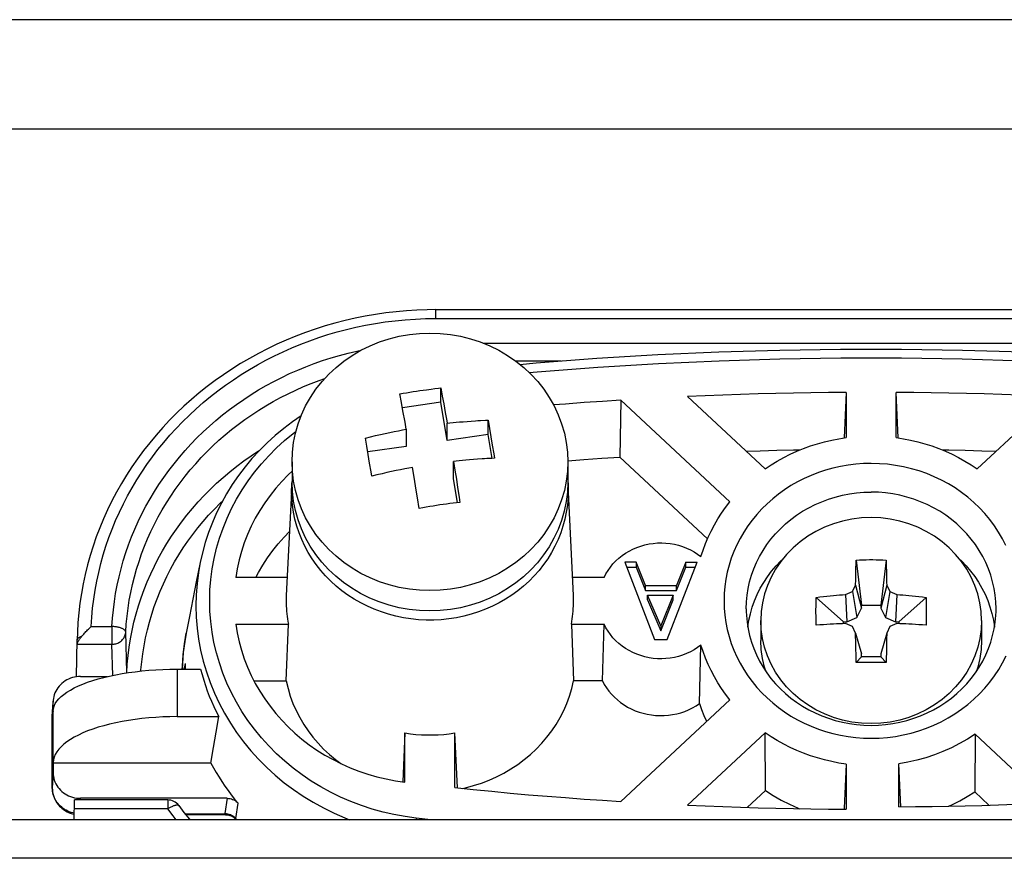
# Model space of a CAD drawing. Header units: centimetres. Extents: x 4745 to 39369, y 17389 to 19524.
# Tile 32 of 188: x 15504.53 to 15508.1, y 18253.47 to 18256.51. Entities that reach past the tile are written whole.
import ezdxf

# ---------------------------------------------------------------- set-up
doc = ezdxf.new("R2010")
doc.units = ezdxf.units.CM
doc.layers.add('$_urządzenia', color=250, linetype='Continuous')

# ---------------------------------------------------------------- blocks, each defined once
blk = doc.blocks.new('A$C92957c0b')
at = {"layer": '$_urządzenia'}
for p, q in [((55, 0), (-55, 0)), ((92.535, -3.965), (-92.535, -3.965)), ((-31.792, -10.509), (-0.208, -10.509)), ((-31.792, -10.509), (-31.792, -10.83)), ((-31.792, -10.83), (-0.208, -10.83)), ((-30.064, -11.727), (-1.936, -11.727)), ((-28.893, -12.372), (-27.237, -12.372)), ((-33.031, -13.877), (-33.089, -13.565)), ((-32.121, -13.412), (-31.956, -13.39)), ((-31.956, -13.39), (-31.825, -13.374)), ((-31.825, -13.374), (-31.694, -13.359)), ((-31.694, -13.359), (-31.607, -13.349)), ((-31.607, -13.349), (-31.55, -13.653)), ((-31.607, -13.866), (-31.607, -13.349)), ((-16.904, -13.511), (-16.981, -15.16)), ((-16.904, -13.511), (-16.904, -15.148)), ((-15.019, -15.16), (-15.096, -13.511)), ((-15.096, -15.148), (-15.096, -13.511)), ((-32.976, -14.174), (-33.031, -13.877)), ((-31.607, -13.866), (-32.995, -14.069)), ((-31.375, -15.249), (-31.607, -13.866)), ((-31.55, -13.653), (-31.499, -13.929)), ((-25.071, -13.792), (-25.108, -15.855)), ((-21.122, -17.478), (-25.071, -13.792)), ((-22.654, -13.661), (-19.844, -16.285)), ((-12.156, -16.285), (-9.346, -13.661)), ((-32.902, -14.591), (-32.976, -14.174)), ((-31.499, -13.929), (-31.445, -14.234)), ((-31.445, -14.234), (-31.391, -14.541)), ((-32.857, -14.846), (-32.902, -14.591)), ((-31.391, -14.541), (-31.375, -14.629)), ((-31.375, -14.629), (-31.271, -14.618)), ((-31.375, -15.249), (-31.375, -14.629)), ((-31.271, -14.618), (-31.161, -14.606)), ((-31.161, -14.606), (-31.045, -14.595)), ((-31.045, -14.595), (-30.922, -14.583)), ((-30.922, -14.583), (-30.79, -14.572)), ((-30.79, -14.572), (-30.65, -14.561)), ((-30.65, -14.561), (-30.501, -14.549)), ((-29.893, -14.516), (-29.842, -14.814)), ((-29.893, -15.033), (-29.893, -14.516)), ((-32.857, -14.846), (-32.857, -15.466)), ((-29.842, -14.814), (-29.79, -15.118)), ((-34.287, -15.463), (-34.339, -15.165)), ((-29.893, -15.033), (-31.375, -15.249)), ((-29.747, -15.903), (-29.893, -15.033)), ((-29.79, -15.118), (-29.738, -15.427)), ((-34.236, -15.767), (-34.287, -15.463)), ((-32.857, -15.466), (-34.252, -15.67)), ((-37, -16.028), (-37, -16.766)), ((-34.184, -16.077), (-34.236, -15.767)), ((-31.044, -16.002), (-31.143, -16.013)), ((-31.143, -16.013), (-31.091, -16.335)), ((-31.143, -16.633), (-31.143, -16.013)), ((-30.937, -15.991), (-31.044, -16.002)), ((-30.822, -15.979), (-30.937, -15.991)), ((-30.698, -15.968), (-30.822, -15.979)), ((-30.565, -15.956), (-30.698, -15.968)), ((-30.423, -15.944), (-30.565, -15.956)), ((-30.271, -15.933), (-30.423, -15.944)), ((-27, -16.028), (-27, -16.766)), ((-25.108, -15.855), (-21.933, -18.819)), ((-32.556, -16.658), (-32.625, -16.23)), ((-31.091, -16.335), (-31.041, -16.655)), ((-37.008, -16.828), (-37, -16.738)), ((-32.506, -16.98), (-32.556, -16.658)), ((-30.995, -17.513), (-31.143, -16.633)), ((-31.041, -16.655), (-30.994, -16.956)), ((-27, -16.738), (-26.992, -16.828)), ((-37.01, -16.873), (-37.206, -20.878)), ((-37.016, -17.086), (-37.01, -16.873)), ((-37.01, -16.873), (-37.008, -16.828)), ((-32.451, -17.333), (-32.506, -16.98)), ((-30.994, -16.956), (-30.94, -17.305)), ((-26.992, -16.828), (-26.99, -16.873)), ((-26.99, -16.873), (-26.984, -17.086)), ((-32.393, -17.716), (-32.451, -17.333)), ((-30.94, -17.305), (-30.911, -17.499)), ((-32.262, -17.693), (-32.393, -17.716)), ((-32.131, -17.67), (-32.262, -17.693)), ((-32, -17.648), (-32.131, -17.67)), ((-16.542, -19.588), (-16.35, -21.228)), ((-15.458, -19.588), (-15.65, -21.228)), ((-15.458, -19.588), (-15.452, -19.803)), ((-40.328, -19.68), (-40.469, -20.38)), ((-40.328, -19.68), (-40.328, -19.682)), ((-24.525, -19.666), (-24.937, -19.666)), ((-24.937, -19.666), (-23.85, -22.467)), ((-24.868, -19.845), (-24.525, -19.845)), ((-24.187, -20.506), (-24.525, -19.666)), ((-24.525, -19.666), (-24.525, -19.845)), ((-24.525, -19.845), (-24.187, -20.686)), ((-23.4, -22.467), (-22.312, -19.666)), ((-22.725, -19.666), (-23.062, -20.506)), ((-23.062, -20.686), (-22.725, -19.845)), ((-22.725, -19.666), (-22.312, -19.666)), ((-22.725, -19.845), (-22.725, -19.666)), ((-22.725, -19.845), (-22.382, -19.845)), ((-16.556, -20.115), (-16.551, -19.91)), ((-15.452, -19.803), (-15.446, -20.011)), ((-37.174, -20.223), (-39.038, -20.223)), ((-25.685, -20.223), (-26.826, -20.223)), ((-16.563, -20.495), (-16.56, -20.31)), ((-16.56, -20.31), (-16.556, -20.115)), ((-15.446, -20.011), (-15.442, -20.212)), ((-40.469, -20.38), (-40.593, -21.002)), ((-24.187, -20.506), (-23.062, -20.506)), ((-24.187, -20.686), (-24.187, -20.506)), ((-24.187, -20.686), (-23.062, -20.686)), ((-23.062, -20.686), (-23.062, -20.506)), ((-16.682, -20.722), (-16.563, -20.495)), ((-16.563, -20.495), (-16.35, -21.333)), ((-15.437, -20.495), (-15.65, -21.333)), ((-15.437, -20.495), (-15.318, -20.722)), ((-40.593, -21.002), (-40.717, -21.631)), ((-24.112, -20.856), (-23.175, -20.856)), ((-23.625, -21.977), (-24.112, -20.856)), ((-24.112, -21.036), (-24.112, -20.856)), ((-24.112, -21.036), (-23.625, -22.156)), ((-23.175, -20.856), (-23.625, -21.977)), ((-23.625, -22.156), (-23.175, -21.036)), ((-23.175, -21.036), (-23.175, -20.856)), ((-17.991, -20.941), (-16.998, -21.833)), ((-16.932, -20.84), (-16.848, -20.8)), ((-16.932, -20.84), (-16.885, -21.833)), ((-16.848, -20.8), (-16.765, -20.761)), ((-16.765, -20.761), (-16.682, -20.722)), ((-16.682, -20.722), (-16.52, -21.674)), ((-15.318, -20.722), (-15.48, -21.674)), ((-15.318, -20.722), (-15.235, -20.761)), ((-15.235, -20.761), (-15.152, -20.8)), ((-15.152, -20.8), (-15.068, -20.84)), ((-15.068, -20.84), (-15.115, -21.833)), ((-14.009, -20.941), (-15.002, -21.833)), ((-14.009, -20.941), (-14.007, -20.995)), ((-14.007, -20.995), (-14.004, -21.105)), ((-20.528, -21.353), (-20.527, -21.449)), ((-18, -21.383), (-17.999, -21.271)), ((-18, -21.496), (-18, -21.383)), ((-17.999, -21.271), (-17.997, -21.16)), ((-16.52, -21.674), (-16.35, -21.333)), ((-16.35, -21.228), (-15.65, -21.228)), ((-16.35, -21.333), (-16.35, -21.228)), ((-15.65, -21.228), (-15.65, -21.333)), ((-15.65, -21.333), (-15.48, -21.674)), ((-14.004, -21.105), (-14.002, -21.215)), ((-14.002, -21.215), (-14, -21.327)), ((-14, -21.327), (-14, -21.439)), ((-11.473, -21.449), (-11.472, -21.353)), ((-40.717, -21.631), (-40.836, -22.236)), ((-17.999, -21.609), (-18, -21.496)), ((-17.997, -21.723), (-17.999, -21.609)), ((-17.994, -21.837), (-17.997, -21.723)), ((-16.885, -21.833), (-16.52, -21.674)), ((-15.48, -21.674), (-15.115, -21.833)), ((-14.002, -21.666), (-14.004, -21.78)), ((-14, -21.553), (-14.002, -21.666)), ((-14, -21.439), (-14, -21.553)), ((-44.28, -21.997), (-43.527, -21.997)), ((-43.527, -21.997), (-43.527, -22.641)), ((-39.038, -21.91), (-37.13, -21.91)), ((-37.21, -23.971), (-37.13, -21.91)), ((-26.87, -21.91), (-25.685, -21.91)), ((-26.87, -21.91), (-26.79, -23.971)), ((-25.747, -23.971), (-25.685, -21.91)), ((-23.625, -21.977), (-23.625, -22.156)), ((-20, -21.783), (-20, -22.5)), ((-17.991, -21.952), (-17.994, -21.837)), ((-16.998, -21.833), (-16.885, -21.833)), ((-16.998, -21.894), (-16.998, -21.833)), ((-16.682, -21.996), (-16.932, -21.892)), ((-16.563, -22.236), (-16.682, -21.996)), ((-15.318, -21.996), (-15.437, -22.236)), ((-15.068, -21.892), (-15.318, -21.996)), ((-15.115, -21.833), (-15.002, -21.833)), ((-15.002, -21.833), (-15.002, -21.894)), ((-12, -21.783), (-12, -22.5)), ((-44.814, -23.82), (-44.79, -22.48)), ((-42.994, -23.664), (-43.027, -22.196)), ((-23.85, -22.467), (-23.4, -22.467)), ((-16.563, -22.236), (-16.35, -22.986)), ((-15.437, -22.236), (-15.65, -22.986)), ((-15.44, -22.443), (-15.444, -22.668)), ((-15.437, -22.236), (-15.44, -22.443)), ((-44.793, -22.641), (-43.527, -22.641)), ((-43.501, -23.769), (-43.527, -22.641)), ((-22.222, -24.793), (-22.17, -22.669)), ((-16.554, -22.789), (-16.558, -22.556)), ((-16.548, -23.039), (-16.554, -22.789)), ((-15.444, -22.668), (-15.449, -22.91)), ((-16.542, -23.305), (-16.548, -23.039)), ((-16.542, -23.305), (-16.35, -23.092)), ((-16.35, -23.092), (-16.35, -22.986)), ((-15.65, -23.092), (-16.35, -23.092)), ((-15.65, -22.986), (-15.65, -23.092)), ((-15.458, -23.305), (-15.65, -23.092)), ((-41.164, -23.545), (-40.314, -23.545)), ((-41.164, -23.545), (-41.164, -25.265)), ((-40.972, -23.34), (-40.978, -23.545)), ((-40.977, -23.545), (-40.976, -23.434)), ((-40.878, -23.337), (-40.912, -23.504)), ((-40.878, -23.337), (-40.872, -23.545)), ((-15.94, -23.307), (-16.181, -23.306)), ((-15.699, -23.306), (-15.94, -23.307)), ((-15.458, -23.305), (-15.699, -23.306)), ((-44.665, -23.809), (-44.741, -23.812)), ((-44.665, -23.809), (-43.685, -23.809)), ((-42.994, -23.664), (-42.995, -23.678)), ((-44.897, -24.224), (-44.746, -24.152)), ((-38.376, -23.971), (-37.21, -23.971)), ((-25.747, -23.971), (-26.79, -23.971)), ((-45.691, -25.253), (-45.665, -24.743)), ((-45.69, -25.208), (-45.664, -24.698)), ((-45.664, -24.698), (-45.665, -24.743)), ((-45.665, -25.084), (-45.665, -24.743)), ((-25.071, -28.341), (-21.122, -24.655)), ((-45.69, -25.208), (-45.691, -25.256)), ((-45.691, -25.253), (-45.691, -25.256)), ((-45.691, -27.854), (-45.691, -25.256)), ((-45.664, -25.057), (-45.665, -25.084)), ((-45.664, -26.922), (-45.664, -25.057)), ((-41.164, -25.265), (-39.657, -25.265)), ((-39.751, -25.823), (-39.657, -25.265)), ((-39.845, -26.385), (-39.751, -25.823)), ((-32.904, -25.856), (-32.987, -27.625)), ((-32.904, -27.637), (-32.904, -25.856)), ((-31.096, -27.838), (-31.096, -25.856)), ((-31.003, -27.847), (-31.096, -25.856)), ((-19.844, -25.849), (-22.654, -28.472)), ((-19.834, -27.938), (-19.844, -25.849)), ((-12.234, -25.902), (-12.245, -27.991)), ((-9.567, -28.393), (-12.234, -25.902)), ((-39.939, -26.951), (-39.845, -26.385)), ((-45.665, -26.951), (-45.664, -26.922)), ((-39.939, -26.951), (-45.665, -26.951)), ((-45.665, -26.951), (-45.665, -27.292)), ((-16.904, -26.985), (-16.979, -28.579)), ((-16.904, -26.985), (-16.904, -28.622)), ((-14.927, -28.528), (-15, -26.972)), ((-15, -28.532), (-15, -26.972)), ((-45.665, -27.292), (-45.691, -27.851)), ((-45.691, -27.854), (-45.691, -27.851)), ((-20.496, -28.555), (-19.834, -27.938)), ((-12.245, -27.991), (-11.729, -28.472)), ((-45.398, -28.509), (-45.443, -28.465)), ((-44.904, -29), (-44.892, -28.284)), ((-41.508, -28.284), (-44.892, -28.284)), ((-44.668, -28.284), (-44.665, -28.225)), ((-39.348, -28.225), (-44.665, -28.225)), ((-41.508, -28.284), (-41.508, -28.605)), ((-39.348, -28.225), (-39.43, -28.77)), ((-39.039, -28.954), (-38.954, -28.404)), ((-41.508, -28.605), (-44.897, -28.605)), ((-40.877, -28.784), (-39.431, -28.784)), ((-39.399, -28.821), (-40.848, -28.821)), ((-39.43, -28.77), (-39.431, -28.784)), ((-16.979, -28.579), (-16.981, -28.618)), ((0, -29), (-298.6, -29)), ((-39.071, -28.919), (-39.039, -28.954)), ((-38.998, -29), (-39.039, -28.954)), ((-39.039, -28.961), (-39.039, -28.954)), ((-32.492, -28.944), (-32.499, -29)), ((-31.961, -29), (-32.492, -28.944)), ((0, -30.4), (-300, -30.4))]:
    blk.add_line(p, q, dxfattribs=at)
for points in [[(-31.792, -10.509), (-32.094, -10.513), (-32.472, -10.526), (-32.848, -10.55), (-33.224, -10.584), (-33.598, -10.628), (-33.971, -10.682), (-34.343, -10.746), (-34.712, -10.82), (-35.078, -10.905), (-35.442, -10.999), (-35.803, -11.103), (-36.16, -11.217), (-36.514, -11.341), (-36.864, -11.474), (-37.209, -11.616), (-37.55, -11.768), (-37.886, -11.929), (-38.217, -12.1), (-38.543, -12.279), (-38.862, -12.466), (-39.176, -12.663), (-39.483, -12.868), (-39.784, -13.081), (-40.079, -13.302), (-40.366, -13.531), (-40.646, -13.768), (-40.918, -14.012), (-41.183, -14.264), (-41.44, -14.522), (-41.688, -14.787), (-41.929, -15.059), (-42.161, -15.338), (-42.384, -15.622), (-42.598, -15.913), (-42.803, -16.209), (-42.998, -16.511), (-43.185, -16.817), (-43.361, -17.129), (-43.528, -17.445), (-43.685, -17.766), (-43.833, -18.091), (-43.97, -18.419), (-44.096, -18.751), (-44.213, -19.087), (-44.319, -19.425), (-44.414, -19.766), (-44.499, -20.109), (-44.573, -20.455), (-44.636, -20.802), (-44.689, -21.151), (-44.731, -21.502), (-44.762, -21.853), (-44.782, -22.205), (-44.79, -22.48)], [(-44.28, -21.997), (-44.26, -21.663), (-44.229, -21.333), (-44.189, -21.005), (-44.139, -20.68), (-44.08, -20.358), (-44.01, -20.038), (-43.932, -19.718), (-43.843, -19.4), (-43.745, -19.085), (-43.637, -18.773), (-43.52, -18.463), (-43.394, -18.157), (-43.259, -17.854), (-43.114, -17.555), (-42.961, -17.26), (-42.799, -16.969), (-42.628, -16.682), (-42.448, -16.4), (-42.26, -16.123), (-42.064, -15.85), (-41.86, -15.584), (-41.648, -15.322), (-41.427, -15.066), (-41.2, -14.816), (-40.965, -14.572), (-40.722, -14.335), (-40.473, -14.104), (-40.217, -13.879), (-39.954, -13.661), (-39.684, -13.451), (-39.409, -13.247), (-39.127, -13.051), (-38.84, -12.862), (-38.547, -12.681), (-38.248, -12.507), (-37.945, -12.342), (-37.636, -12.184), (-37.323, -12.035), (-37.006, -11.894), (-36.685, -11.761), (-36.359, -11.637), (-36.03, -11.522), (-35.699, -11.415), (-35.364, -11.317), (-35.025, -11.227), (-34.68, -11.146), (-34.33, -11.073), (-33.977, -11.01), (-33.619, -10.956), (-33.257, -10.911), (-32.893, -10.876), (-32.528, -10.851), (-32.161, -10.835), (-31.792, -10.83)], [(-37, -16.028), (-36.986, -15.679), (-36.944, -15.332), (-36.875, -14.989), (-36.778, -14.652), (-36.654, -14.323), (-36.505, -14.003), (-36.33, -13.694), (-36.131, -13.398), (-35.909, -13.118), (-35.665, -12.853), (-35.401, -12.606), (-35.117, -12.378), (-34.817, -12.171), (-34.5, -11.985), (-34.169, -11.822), (-33.827, -11.683), (-33.474, -11.567), (-33.113, -11.477), (-32.745, -11.412), (-32.374, -11.373), (-32, -11.36)], [(-32, -11.36), (-31.626, -11.373), (-31.255, -11.412), (-30.887, -11.477), (-30.526, -11.567), (-30.173, -11.683), (-29.831, -11.822), (-29.5, -11.985), (-29.183, -12.171), (-28.883, -12.378), (-28.599, -12.606), (-28.335, -12.853), (-28.091, -13.118), (-27.869, -13.398), (-27.67, -13.694), (-27.495, -14.003), (-27.346, -14.323), (-27.222, -14.652), (-27.125, -14.989), (-27.056, -15.332), (-27.014, -15.679), (-27, -16.028)], [(-43.527, -21.997), (-43.507, -21.695), (-43.478, -21.394), (-43.441, -21.094), (-43.394, -20.795), (-43.338, -20.496), (-43.273, -20.199), (-43.199, -19.904), (-43.117, -19.611), (-43.025, -19.32), (-42.925, -19.032), (-42.816, -18.747), (-42.699, -18.465), (-42.574, -18.186), (-42.44, -17.91), (-42.298, -17.639), (-42.147, -17.371), (-41.989, -17.106), (-41.823, -16.847), (-41.649, -16.591), (-41.467, -16.34), (-41.278, -16.094), (-41.081, -15.854), (-40.878, -15.618), (-40.667, -15.388), (-40.45, -15.163), (-40.226, -14.945), (-39.995, -14.732), (-39.758, -14.525), (-39.515, -14.325), (-39.266, -14.131), (-39.011, -13.944), (-38.751, -13.763), (-38.485, -13.59), (-38.215, -13.423), (-37.939, -13.264), (-37.659, -13.112), (-37.374, -12.967), (-37.085, -12.83), (-36.792, -12.7), (-36.496, -12.578), (-36.195, -12.464), (-35.891, -12.358), (-35.584, -12.26), (-35.273, -12.17), (-34.961, -12.088), (-34.648, -12.014), (-34.495, -11.983)], [(-28.739, -12.494), (-28.149, -12.44), (-25.944, -12.274), (-23.737, -12.141), (-21.528, -12.042), (-19.317, -11.975), (-17.106, -11.942), (-14.894, -11.942), (-12.683, -11.975), (-10.472, -12.042), (-8.263, -12.141), (-6.056, -12.274), (-3.851, -12.44), (-3.261, -12.494)], [(-28.406, -12.786), (-28.107, -12.759), (-25.91, -12.594), (-23.711, -12.461), (-21.509, -12.362), (-19.306, -12.296), (-17.102, -12.263), (-14.898, -12.263), (-12.694, -12.296), (-10.491, -12.362), (-8.289, -12.461), (-6.09, -12.594), (-3.893, -12.759), (-3.594, -12.786)], [(-43.027, -22.196), (-43.008, -21.908), (-42.981, -21.62), (-42.945, -21.333), (-42.9, -21.046), (-42.847, -20.761), (-42.785, -20.477), (-42.714, -20.194), (-42.635, -19.914), (-42.547, -19.636), (-42.452, -19.36), (-42.348, -19.087), (-42.236, -18.817), (-42.115, -18.55), (-41.987, -18.287), (-41.851, -18.027), (-41.708, -17.77), (-41.556, -17.518), (-41.397, -17.269), (-41.231, -17.025), (-41.057, -16.785), (-40.876, -16.55), (-40.688, -16.319), (-40.493, -16.094), (-40.292, -15.874), (-40.084, -15.659), (-39.869, -15.45), (-39.649, -15.246), (-39.422, -15.048), (-39.189, -14.857), (-38.951, -14.671), (-38.707, -14.492), (-38.458, -14.319), (-38.204, -14.153), (-37.945, -13.994), (-37.682, -13.841), (-37.414, -13.696), (-37.142, -13.558), (-36.865, -13.426), (-36.585, -13.302), (-36.301, -13.186), (-36.013, -13.077), (-35.804, -13.004)], [(-33.089, -13.565), (-32.969, -13.544), (-32.848, -13.523), (-32.727, -13.503), (-32.606, -13.483), (-32.485, -13.464), (-32.364, -13.446), (-32.243, -13.429), (-32.121, -13.412)], [(-16.904, -13.511), (-17.543, -13.516), (-18.182, -13.525), (-18.821, -13.536), (-19.46, -13.549), (-20.099, -13.566), (-20.738, -13.586), (-21.377, -13.608), (-22.016, -13.633), (-22.654, -13.661)], [(-9.346, -13.661), (-9.984, -13.633), (-10.623, -13.608), (-11.262, -13.586), (-11.901, -13.566), (-12.54, -13.549), (-13.179, -13.536), (-13.818, -13.525), (-14.457, -13.516), (-15.096, -13.511)], [(-25.071, -13.792), (-25.741, -13.835), (-26.412, -13.882), (-27.082, -13.932), (-27.516, -13.966)], [(-36.667, -14.356), (-36.981, -14.572), (-37.3, -14.814), (-37.608, -15.07), (-37.903, -15.338), (-38.184, -15.618), (-38.451, -15.91), (-38.704, -16.214), (-38.941, -16.527), (-39.164, -16.851), (-39.37, -17.183), (-39.559, -17.524), (-39.732, -17.872), (-39.888, -18.227), (-40.026, -18.589), (-40.146, -18.955), (-40.248, -19.326), (-40.328, -19.682)], [(-30.501, -14.549), (-30.341, -14.539), (-30.257, -14.534), (-30.171, -14.529)], [(-30.171, -14.529), (-29.988, -14.52), (-29.893, -14.516)], [(-32.492, -28.944), (-32.899, -28.888), (-33.302, -28.815), (-33.7, -28.724), (-34.094, -28.614), (-34.484, -28.487), (-34.865, -28.342), (-35.239, -28.18), (-35.605, -28.001), (-35.96, -27.807), (-36.304, -27.598), (-36.636, -27.373), (-36.957, -27.133), (-37.265, -26.878), (-37.562, -26.608), (-37.844, -26.326), (-38.111, -26.031), (-38.362, -25.724), (-38.597, -25.407), (-38.815, -25.08), (-39.015, -24.742), (-39.198, -24.397), (-39.362, -24.045), (-39.508, -23.684), (-39.634, -23.319), (-39.742, -22.949), (-39.83, -22.574), (-39.898, -22.197), (-39.947, -21.817), (-39.976, -21.435), (-39.985, -21.054), (-39.974, -20.672), (-39.944, -20.29), (-39.894, -19.911), (-39.825, -19.535), (-39.736, -19.162), (-39.628, -18.793), (-39.501, -18.43), (-39.355, -18.072), (-39.191, -17.721), (-39.009, -17.379), (-38.808, -17.044), (-38.592, -16.718), (-38.358, -16.403), (-38.108, -16.098), (-37.843, -15.805), (-37.562, -15.525), (-37.267, -15.256), (-36.959, -15.002), (-36.856, -14.925)], [(-34.339, -15.165), (-34.15, -15.119), (-33.967, -15.075), (-33.79, -15.035), (-33.619, -14.997), (-33.454, -14.962), (-33.295, -14.929), (-33.143, -14.899), (-32.997, -14.871), (-32.857, -14.846)], [(-19.844, -16.285), (-19.625, -16.138), (-19.402, -16.001), (-19.172, -15.873), (-18.937, -15.754), (-18.696, -15.643), (-18.451, -15.543), (-18.201, -15.452), (-17.947, -15.371), (-17.691, -15.3), (-17.431, -15.239), (-17.169, -15.188), (-16.904, -15.148)], [(-15.096, -15.148), (-14.831, -15.188), (-14.569, -15.239), (-14.309, -15.3), (-14.053, -15.371), (-13.799, -15.452), (-13.549, -15.543), (-13.304, -15.643), (-13.063, -15.754), (-12.828, -15.873), (-12.598, -16.001), (-12.375, -16.138), (-12.156, -16.285)], [(-42.994, -23.664), (-42.974, -23.358), (-42.945, -23.052), (-42.906, -22.747), (-42.858, -22.443), (-42.799, -22.141), (-42.731, -21.84), (-42.654, -21.542), (-42.567, -21.245), (-42.47, -20.952), (-42.364, -20.661), (-42.249, -20.373), (-42.124, -20.088), (-41.991, -19.807), (-41.848, -19.53), (-41.697, -19.257), (-41.537, -18.989), (-41.369, -18.725), (-41.192, -18.466), (-41.007, -18.212), (-40.814, -17.963), (-40.613, -17.719), (-40.404, -17.482), (-40.188, -17.25), (-39.964, -17.025), (-39.733, -16.805), (-39.496, -16.593), (-39.251, -16.387), (-39.001, -16.188), (-38.743, -15.996), (-38.48, -15.811), (-38.211, -15.634), (-38.181, -15.615)], [(-29.738, -15.427), (-29.687, -15.741), (-29.661, -15.899)], [(-20.534, -15.64), (-20.019, -15.625), (-19.415, -15.609), (-18.812, -15.596), (-18.57, -15.592)], [(-13.43, -15.592), (-13.188, -15.596), (-12.585, -15.609), (-11.981, -15.625), (-11.466, -15.64)], [(-32, -20.696), (-32.374, -20.683), (-32.745, -20.644), (-33.113, -20.579), (-33.474, -20.488), (-33.827, -20.373), (-34.169, -20.234), (-34.5, -20.07), (-34.817, -19.885), (-35.117, -19.677), (-35.401, -19.45), (-35.665, -19.203), (-35.909, -18.938), (-36.131, -18.657), (-36.33, -18.362), (-36.505, -18.053), (-36.654, -17.733), (-36.778, -17.404), (-36.875, -17.067), (-36.944, -16.724), (-36.986, -16.377), (-37, -16.028)], [(-27, -16.028), (-27.014, -16.377), (-27.056, -16.724), (-27.125, -17.067), (-27.222, -17.404), (-27.346, -17.733), (-27.495, -18.053), (-27.67, -18.362), (-27.869, -18.657), (-28.091, -18.938), (-28.335, -19.203), (-28.599, -19.45), (-28.883, -19.677), (-29.183, -19.885), (-29.5, -20.07), (-29.831, -20.234), (-30.173, -20.373), (-30.526, -20.488), (-30.887, -20.579), (-31.255, -20.644), (-31.626, -20.683), (-32, -20.696)], [(-29.938, -15.912), (-30.025, -15.917), (-30.11, -15.922), (-30.271, -15.933)], [(-29.661, -15.899), (-29.756, -15.903), (-29.938, -15.912)], [(-27.003, -15.987), (-26.419, -15.943), (-25.764, -15.898), (-25.108, -15.855)], [(-37, -16.369), (-37.138, -16.498), (-37.37, -16.736), (-37.589, -16.985), (-37.796, -17.244), (-37.988, -17.512), (-38.166, -17.788), (-38.33, -18.073), (-38.479, -18.364), (-38.612, -18.661), (-38.73, -18.965), (-38.831, -19.274), (-38.916, -19.586), (-38.985, -19.902), (-39.038, -20.223)], [(-34.107, -16.549), (-34.133, -16.39), (-34.184, -16.077)], [(-32.625, -16.23), (-32.765, -16.255), (-32.911, -16.283), (-33.063, -16.313), (-33.222, -16.345), (-33.387, -16.38), (-33.558, -16.418), (-33.735, -16.459), (-33.918, -16.503), (-34.107, -16.549)], [(-16, -16.086), (-16.281, -16.093), (-16.56, -16.114), (-16.837, -16.148), (-17.112, -16.195), (-17.384, -16.257), (-17.652, -16.331), (-17.915, -16.418), (-18.173, -16.518), (-18.425, -16.63), (-18.669, -16.754), (-18.908, -16.891), (-19.137, -17.038), (-19.358, -17.196), (-19.57, -17.366), (-19.772, -17.545), (-19.964, -17.733), (-20.145, -17.932), (-20.315, -18.138), (-20.473, -18.352), (-20.619, -18.574), (-20.752, -18.803), (-20.872, -19.038), (-20.979, -19.279), (-21.073, -19.524), (-21.152, -19.774), (-21.218, -20.029), (-21.269, -20.285), (-21.305, -20.543), (-21.327, -20.804), (-21.335, -21.067)], [(-16, -26.047), (-15.705, -26.039), (-15.413, -26.017), (-15.123, -25.979), (-14.835, -25.927), (-14.549, -25.859), (-14.268, -25.777), (-13.993, -25.681), (-13.723, -25.57), (-13.46, -25.447), (-13.207, -25.31), (-12.962, -25.161), (-12.726, -24.999), (-12.498, -24.824), (-12.28, -24.636), (-12.074, -24.439), (-11.88, -24.231), (-11.698, -24.012), (-11.53, -23.785), (-11.376, -23.551), (-11.236, -23.308), (-11.11, -23.059)], [(-11.115, -19.065), (-11.24, -18.817), (-11.38, -18.576), (-11.533, -18.343), (-11.7, -18.118), (-11.881, -17.901), (-12.074, -17.695), (-12.279, -17.498), (-12.496, -17.311), (-12.722, -17.137), (-12.957, -16.976), (-13.201, -16.826), (-13.454, -16.69), (-13.715, -16.566), (-13.985, -16.455), (-14.261, -16.358), (-14.542, -16.276), (-14.828, -16.208), (-15.118, -16.155), (-15.409, -16.117), (-15.703, -16.094), (-16, -16.086)], [(-32, -21.434), (-32.379, -21.42), (-32.751, -21.381), (-33.118, -21.316), (-33.481, -21.224), (-33.837, -21.107), (-34.181, -20.966), (-34.513, -20.801), (-34.832, -20.613), (-35.132, -20.405), (-35.414, -20.177), (-35.677, -19.929), (-35.918, -19.666), (-36.139, -19.385), (-36.337, -19.088), (-36.511, -18.78), (-36.659, -18.461), (-36.781, -18.13), (-36.877, -17.794), (-36.945, -17.452), (-36.987, -17.105), (-37, -16.766)], [(-27, -16.766), (-27.015, -17.123), (-27.058, -17.471), (-27.127, -17.813), (-27.225, -18.15), (-27.35, -18.481), (-27.5, -18.8), (-27.675, -19.108), (-27.875, -19.404), (-28.097, -19.684), (-28.339, -19.945), (-28.602, -20.191), (-28.883, -20.416), (-29.183, -20.622), (-29.5, -20.808), (-29.83, -20.971), (-30.172, -21.111), (-30.526, -21.226), (-30.887, -21.317), (-31.252, -21.381), (-31.623, -21.42), (-32, -21.434)], [(-34.265, -21.264), (-34.508, -21.141), (-34.743, -21.006), (-34.97, -20.859), (-35.189, -20.701), (-35.397, -20.531), (-35.595, -20.351), (-35.782, -20.161), (-35.958, -19.962), (-36.122, -19.754), (-36.273, -19.538), (-36.411, -19.315), (-36.536, -19.085), (-36.647, -18.848), (-36.744, -18.607), (-36.826, -18.36), (-36.894, -18.11), (-36.947, -17.857), (-36.985, -17.601), (-37.008, -17.344), (-37.016, -17.086)], [(-26.984, -17.086), (-26.992, -17.344), (-27.015, -17.601), (-27.053, -17.857), (-27.106, -18.11), (-27.174, -18.36), (-27.256, -18.607), (-27.353, -18.848), (-27.464, -19.085), (-27.589, -19.315), (-27.727, -19.538), (-27.878, -19.754), (-28.042, -19.962), (-28.218, -20.161), (-28.405, -20.351), (-28.603, -20.531), (-28.811, -20.701), (-29.03, -20.859), (-29.257, -21.006), (-29.492, -21.141)], [(-26.791, -21.067), (-26.792, -20.972), (-26.794, -20.878), (-26.99, -16.873)], [(-20.528, -21.353), (-20.52, -21.107), (-20.497, -20.862), (-20.459, -20.619), (-20.406, -20.378), (-20.338, -20.141), (-20.255, -19.907), (-20.158, -19.679), (-20.046, -19.456), (-19.921, -19.24), (-19.783, -19.03), (-19.632, -18.829), (-19.469, -18.636), (-19.293, -18.452), (-19.107, -18.278), (-18.91, -18.115), (-18.704, -17.962), (-18.488, -17.821), (-18.264, -17.692), (-18.032, -17.576), (-17.793, -17.472), (-17.549, -17.381), (-17.299, -17.304), (-17.044, -17.24), (-16.786, -17.19), (-16.526, -17.155), (-16.263, -17.133), (-16, -17.126)], [(-11.472, -21.353), (-11.48, -21.107), (-11.503, -20.862), (-11.541, -20.619), (-11.594, -20.378), (-11.662, -20.141), (-11.745, -19.907), (-11.842, -19.679), (-11.954, -19.456), (-12.079, -19.24), (-12.217, -19.03), (-12.368, -18.829), (-12.531, -18.636), (-12.707, -18.452), (-12.893, -18.278), (-13.09, -18.115), (-13.296, -17.962), (-13.512, -17.821), (-13.736, -17.692), (-13.968, -17.576), (-14.207, -17.472), (-14.451, -17.381), (-14.701, -17.304), (-14.956, -17.24), (-15.214, -17.19), (-15.474, -17.155), (-15.737, -17.133), (-16, -17.126)], [(-42.478, -23.612), (-42.476, -23.569), (-42.448, -23.278), (-42.411, -22.987), (-42.364, -22.697), (-42.309, -22.408), (-42.244, -22.121), (-42.17, -21.836), (-42.086, -21.553), (-41.994, -21.273), (-41.893, -20.995), (-41.783, -20.72), (-41.664, -20.449), (-41.537, -20.181), (-41.401, -19.916), (-41.256, -19.656), (-41.104, -19.399), (-40.943, -19.147), (-40.774, -18.9), (-40.597, -18.657), (-40.413, -18.42), (-40.221, -18.188), (-40.022, -17.961), (-39.815, -17.74), (-39.602, -17.524), (-39.511, -17.438)], [(-22.17, -19.464), (-22.093, -19.227), (-22.007, -18.993), (-21.91, -18.763), (-21.803, -18.537), (-21.685, -18.315), (-21.559, -18.098), (-21.423, -17.886), (-21.277, -17.68), (-21.122, -17.478)], [(-30.911, -17.499), (-31.032, -17.513), (-31.153, -17.527), (-31.273, -17.543), (-31.394, -17.558), (-31.516, -17.575), (-31.637, -17.592), (-31.758, -17.61), (-31.879, -17.629), (-32, -17.648)], [(-12, -21.783), (-12.015, -21.458), (-12.061, -21.135), (-12.136, -20.817), (-12.241, -20.506), (-12.375, -20.205), (-12.536, -19.916), (-12.723, -19.641), (-12.936, -19.383), (-13.172, -19.143), (-13.429, -18.923), (-13.706, -18.724), (-14, -18.549), (-14.31, -18.399), (-14.632, -18.274), (-14.965, -18.176), (-15.305, -18.106), (-15.651, -18.063), (-16, -18.049), (-16.349, -18.063), (-16.695, -18.106), (-17.035, -18.176), (-17.368, -18.274), (-17.69, -18.399), (-18, -18.549), (-18.294, -18.724), (-18.571, -18.923), (-18.828, -19.143), (-19.064, -19.383), (-19.277, -19.641), (-19.464, -19.916), (-19.625, -20.205), (-19.759, -20.506), (-19.864, -20.817), (-19.939, -21.135), (-19.985, -21.458), (-20, -21.783)], [(-38.315, -20.223), (-38.22, -20.041), (-38.061, -19.768), (-37.888, -19.503), (-37.701, -19.246), (-37.501, -18.997), (-37.29, -18.757), (-37.092, -18.555)], [(-25.685, -20.223), (-25.617, -20.091), (-25.541, -19.965), (-25.455, -19.845), (-25.361, -19.73), (-25.258, -19.621), (-25.148, -19.52), (-25.03, -19.426), (-24.905, -19.339), (-24.775, -19.261), (-24.64, -19.192), (-24.499, -19.131), (-24.355, -19.079), (-24.207, -19.037), (-24.055, -19.005), (-23.903, -18.982), (-23.749, -18.969), (-23.594, -18.966), (-23.439, -18.973), (-23.286, -18.99), (-23.133, -19.017), (-22.983, -19.053), (-22.836, -19.099), (-22.693, -19.155), (-22.554, -19.219), (-22.421, -19.292), (-22.293, -19.374), (-22.17, -19.464)], [(-20.47, -22.018), (-20.47, -22.012), (-20.432, -21.771), (-20.379, -21.532), (-20.311, -21.295), (-20.229, -21.063), (-20.132, -20.836), (-20.021, -20.613), (-19.897, -20.399), (-19.76, -20.192), (-19.61, -19.992), (-19.449, -19.801), (-19.274, -19.618), (-19.203, -19.552)], [(-16.551, -19.91), (-16.545, -19.697), (-16.542, -19.588)], [(-16.542, -19.588), (-16.422, -19.582), (-16.301, -19.577), (-16.181, -19.574), (-16.06, -19.572), (-15.94, -19.572), (-15.819, -19.574), (-15.699, -19.577), (-15.578, -19.582), (-15.458, -19.588)], [(-12.797, -19.551), (-12.729, -19.615), (-12.555, -19.797), (-12.394, -19.987), (-12.244, -20.186), (-12.107, -20.393), (-11.983, -20.607), (-11.871, -20.829), (-11.774, -21.057), (-11.691, -21.289), (-11.623, -21.527), (-11.569, -21.767), (-11.531, -22.009), (-11.53, -22.018)], [(-40.328, -19.682), (-40.391, -20.035), (-40.443, -20.438), (-40.474, -20.843), (-40.484, -21.248), (-40.472, -21.654), (-40.44, -22.057), (-40.387, -22.46), (-40.313, -22.859), (-40.219, -23.254), (-40.104, -23.645), (-39.969, -24.03), (-39.815, -24.409), (-39.641, -24.78), (-39.448, -25.144), (-39.236, -25.497), (-39.007, -25.842), (-38.759, -26.176), (-38.495, -26.498), (-38.215, -26.808), (-37.918, -27.105), (-37.607, -27.389), (-37.282, -27.658), (-36.945, -27.911), (-36.596, -28.148), (-36.234, -28.37), (-35.86, -28.576), (-35.475, -28.765), (-35.079, -28.938), (-34.917, -29)], [(-15.442, -20.212), (-15.438, -20.403), (-15.437, -20.495)], [(-37.206, -20.878), (-37.208, -20.972), (-37.209, -21.067)], [(-17.997, -21.16), (-17.994, -21.05), (-17.993, -20.995), (-17.991, -20.941)], [(-17.991, -20.941), (-17.86, -20.924), (-17.733, -20.909), (-17.609, -20.895), (-17.488, -20.883), (-17.37, -20.872), (-17.255, -20.863), (-17.144, -20.854), (-17.037, -20.846), (-16.932, -20.84)], [(-15.068, -20.84), (-14.964, -20.846), (-14.857, -20.854), (-14.747, -20.862), (-14.633, -20.872), (-14.515, -20.883), (-14.393, -20.895), (-14.269, -20.909), (-14.141, -20.924), (-14.009, -20.941)], [(-37.209, -21.067), (-37.208, -21.161), (-37.206, -21.255), (-37.201, -21.349), (-37.194, -21.443), (-37.185, -21.537), (-37.174, -21.631), (-37.162, -21.724), (-37.147, -21.817), (-37.13, -21.91)], [(-29.492, -21.141), (-29.735, -21.264), (-29.985, -21.374), (-30.241, -21.471), (-30.503, -21.555), (-30.769, -21.625), (-31.038, -21.682), (-31.311, -21.724), (-31.586, -21.753), (-31.862, -21.767), (-32.138, -21.767), (-32.414, -21.753), (-32.689, -21.724), (-32.962, -21.682), (-33.231, -21.625), (-33.497, -21.555), (-33.759, -21.471), (-34.015, -21.374), (-34.265, -21.264)], [(-26.87, -21.91), (-26.853, -21.817), (-26.838, -21.724), (-26.826, -21.631), (-26.815, -21.537), (-26.806, -21.443), (-26.799, -21.349), (-26.794, -21.255), (-26.792, -21.161), (-26.791, -21.067)], [(-21.335, -21.067), (-21.327, -21.329), (-21.305, -21.59), (-21.269, -21.848), (-21.218, -22.104), (-21.152, -22.359), (-21.073, -22.609), (-20.979, -22.854), (-20.872, -23.095), (-20.752, -23.33), (-20.619, -23.559), (-20.473, -23.781), (-20.315, -23.995), (-20.145, -24.202), (-19.964, -24.4), (-19.772, -24.588), (-19.57, -24.767), (-19.358, -24.937), (-19.137, -25.095), (-18.908, -25.242), (-18.669, -25.379), (-18.425, -25.503), (-18.173, -25.615), (-17.915, -25.715), (-17.652, -25.802), (-17.384, -25.876), (-17.112, -25.938), (-16.837, -25.985), (-16.56, -26.019), (-16.281, -26.04), (-16, -26.047)], [(-20.527, -21.449), (-20.52, -21.599), (-20.497, -21.844), (-20.459, -22.087), (-20.406, -22.328), (-20.338, -22.566), (-20.255, -22.799), (-20.158, -23.028), (-20.046, -23.25), (-19.921, -23.467), (-19.783, -23.676), (-19.632, -23.878), (-19.469, -24.07), (-19.293, -24.254), (-19.107, -24.428), (-18.91, -24.591), (-18.704, -24.744), (-18.488, -24.885), (-18.264, -25.014), (-18.032, -25.131), (-17.793, -25.235), (-17.549, -25.325), (-17.299, -25.403), (-17.044, -25.466), (-16.786, -25.516), (-16.526, -25.552), (-16.263, -25.573), (-16, -25.58)], [(-16, -25.58), (-15.737, -25.573), (-15.474, -25.552), (-15.214, -25.516), (-14.956, -25.466), (-14.701, -25.403), (-14.451, -25.325), (-14.207, -25.235), (-13.968, -25.131), (-13.736, -25.014), (-13.512, -24.885), (-13.296, -24.744), (-13.09, -24.591), (-12.893, -24.428), (-12.707, -24.254), (-12.531, -24.07), (-12.368, -23.878), (-12.217, -23.676), (-12.079, -23.467), (-11.954, -23.25), (-11.842, -23.028), (-11.745, -22.799), (-11.662, -22.566), (-11.594, -22.328), (-11.541, -22.087), (-11.503, -21.844), (-11.48, -21.599), (-11.473, -21.449)], [(-44.62, -22.349), (-44.599, -22.324), (-44.576, -22.297), (-44.552, -22.269), (-44.527, -22.241), (-44.5, -22.212), (-44.472, -22.182), (-44.442, -22.151), (-44.412, -22.12), (-44.38, -22.089), (-44.348, -22.058), (-44.314, -22.027), (-44.28, -21.997)], [(-43.027, -22.196), (-43.029, -22.184), (-43.032, -22.173), (-43.038, -22.161), (-43.045, -22.149), (-43.055, -22.138), (-43.066, -22.126), (-43.08, -22.115), (-43.095, -22.104), (-43.113, -22.093), (-43.132, -22.083), (-43.153, -22.073), (-43.175, -22.064), (-43.199, -22.055), (-43.224, -22.046), (-43.25, -22.038), (-43.278, -22.031), (-43.307, -22.024), (-43.336, -22.018), (-43.367, -22.013), (-43.398, -22.008), (-43.43, -22.004), (-43.462, -22.001), (-43.494, -21.998), (-43.527, -21.997)], [(-39.038, -21.91), (-38.985, -22.231), (-38.916, -22.547), (-38.831, -22.859), (-38.73, -23.168), (-38.612, -23.472), (-38.479, -23.769), (-38.33, -24.06), (-38.166, -24.345), (-37.988, -24.621), (-37.796, -24.889), (-37.589, -25.148), (-37.37, -25.397), (-37.138, -25.635), (-36.894, -25.864), (-36.638, -26.08), (-36.372, -26.285), (-36.094, -26.477), (-35.807, -26.657), (-35.512, -26.823), (-35.207, -26.976), (-34.895, -27.115), (-34.576, -27.239), (-34.251, -27.349), (-33.92, -27.444), (-33.586, -27.524), (-33.247, -27.588), (-32.904, -27.637)], [(-22.17, -22.669), (-22.293, -22.759), (-22.421, -22.841), (-22.554, -22.914), (-22.693, -22.978), (-22.836, -23.034), (-22.983, -23.08), (-23.133, -23.116), (-23.286, -23.143), (-23.439, -23.16), (-23.594, -23.167), (-23.749, -23.164), (-23.903, -23.151), (-24.055, -23.128), (-24.207, -23.096), (-24.355, -23.054), (-24.499, -23.002), (-24.64, -22.941), (-24.775, -22.872), (-24.905, -22.794), (-25.03, -22.707), (-25.148, -22.613), (-25.258, -22.512), (-25.361, -22.403), (-25.455, -22.288), (-25.541, -22.168), (-25.617, -22.042), (-25.685, -21.91)], [(-12, -21.783), (-12.015, -22.109), (-12.061, -22.432), (-12.136, -22.75), (-12.241, -23.06), (-12.375, -23.361), (-12.536, -23.65), (-12.723, -23.925), (-12.936, -24.184), (-13.172, -24.424), (-13.429, -24.644), (-13.706, -24.842), (-14, -25.017), (-14.31, -25.168), (-14.632, -25.292), (-14.965, -25.39), (-15.305, -25.461), (-15.651, -25.503), (-16, -25.518), (-16.349, -25.503), (-16.695, -25.461), (-17.035, -25.39), (-17.368, -25.292), (-17.69, -25.168), (-18, -25.017), (-18.294, -24.842), (-18.571, -24.644), (-18.828, -24.424), (-19.064, -24.184), (-19.277, -23.925), (-19.464, -23.65), (-19.625, -23.361), (-19.759, -23.06), (-19.864, -22.75), (-19.939, -22.432), (-19.985, -22.109), (-20, -21.783)], [(-16.932, -21.892), (-17.036, -21.895), (-17.143, -21.9), (-17.253, -21.905), (-17.367, -21.911), (-17.485, -21.917), (-17.607, -21.925), (-17.731, -21.933), (-17.859, -21.942), (-17.991, -21.952)], [(-14.009, -21.952), (-14.14, -21.942), (-14.267, -21.933), (-14.391, -21.925), (-14.512, -21.918), (-14.63, -21.911), (-14.745, -21.905), (-14.856, -21.9), (-14.963, -21.895), (-15.068, -21.892)], [(-14.004, -21.78), (-14.007, -21.895), (-14.009, -21.952)], [(-44.79, -22.48), (-44.789, -22.47), (-44.787, -22.46), (-44.783, -22.45), (-44.777, -22.441), (-44.77, -22.431), (-44.761, -22.422), (-44.751, -22.412), (-44.739, -22.403), (-44.726, -22.395), (-44.712, -22.386), (-44.696, -22.378), (-44.679, -22.37), (-44.66, -22.363), (-44.641, -22.356), (-44.62, -22.349)], [(-44.748, -22.527), (-44.735, -22.506), (-44.721, -22.484), (-44.705, -22.46)], [(-44.705, -22.46), (-44.687, -22.435), (-44.667, -22.408), (-44.645, -22.379), (-44.62, -22.349)], [(-43.527, -22.641), (-43.49, -22.64), (-43.454, -22.636), (-43.419, -22.63), (-43.384, -22.621), (-43.349, -22.61), (-43.316, -22.597), (-43.283, -22.581), (-43.252, -22.564), (-43.223, -22.544), (-43.195, -22.523), (-43.169, -22.499), (-43.144, -22.474), (-43.122, -22.448), (-43.102, -22.419), (-43.084, -22.39), (-43.068, -22.36), (-43.055, -22.328), (-43.044, -22.296), (-43.036, -22.263), (-43.03, -22.23), (-43.027, -22.196)], [(-40.976, -23.434), (-40.949, -23.029), (-40.902, -22.625), (-40.836, -22.236)], [(-40.836, -22.236), (-40.89, -22.546), (-40.941, -22.942), (-40.972, -23.34)], [(-16.558, -22.556), (-16.562, -22.339), (-16.563, -22.236)], [(-44.793, -22.641), (-44.792, -22.632), (-44.79, -22.621), (-44.787, -22.608), (-44.782, -22.595), (-44.776, -22.58)], [(-44.776, -22.58), (-44.768, -22.564), (-44.759, -22.546), (-44.748, -22.527)], [(-21.122, -24.655), (-21.277, -24.453), (-21.423, -24.247), (-21.559, -24.035), (-21.685, -23.818), (-21.803, -23.596), (-21.91, -23.37), (-22.007, -23.14), (-22.093, -22.906), (-22.17, -22.669)], [(-19.803, -23.646), (-19.864, -23.467), (-19.938, -23.152), (-19.984, -22.829), (-20, -22.5)], [(-12, -22.5), (-12.016, -22.829), (-12.062, -23.152), (-12.136, -23.467), (-12.197, -23.646)], [(-15.449, -22.91), (-15.455, -23.169), (-15.458, -23.305)], [(-44.746, -24.152), (-44.583, -24.083), (-44.41, -24.018), (-44.224, -23.955), (-44.03, -23.897), (-43.826, -23.843), (-43.612, -23.792), (-43.392, -23.746), (-43.163, -23.705), (-42.928, -23.668), (-42.687, -23.635), (-42.441, -23.608), (-42.19, -23.585), (-41.937, -23.567), (-41.682, -23.555), (-41.425, -23.547), (-41.164, -23.545)], [(-40.887, -23.431), (-40.893, -23.459), (-40.906, -23.498), (-40.923, -23.536), (-40.927, -23.545)], [(-40.878, -23.337), (-40.879, -23.378), (-40.884, -23.419), (-40.887, -23.431)], [(-40.314, -23.545), (-40.261, -23.742), (-40.203, -23.938), (-40.14, -24.132), (-40.072, -24.326), (-39.999, -24.517), (-39.92, -24.707), (-39.837, -24.895), (-39.75, -25.081), (-39.657, -25.265)], [(-16.181, -23.306), (-16.422, -23.305), (-16.542, -23.305)], [(-44.741, -23.812), (-44.815, -23.82), (-44.888, -23.833), (-44.96, -23.851), (-45.031, -23.874), (-45.099, -23.902), (-45.165, -23.935), (-45.229, -23.972), (-45.289, -24.013), (-45.345, -24.059), (-45.398, -24.108), (-45.447, -24.161), (-45.491, -24.217), (-45.531, -24.276), (-45.566, -24.338), (-45.596, -24.402), (-45.621, -24.468), (-45.64, -24.535), (-45.654, -24.603), (-45.662, -24.673), (-45.664, -24.698)], [(-45.664, -25.057), (-45.652, -24.968), (-45.625, -24.88), (-45.583, -24.793), (-45.527, -24.707), (-45.456, -24.621), (-45.372, -24.538), (-45.273, -24.456), (-45.16, -24.376), (-45.035, -24.299), (-44.897, -24.224)], [(-37.21, -23.971), (-37.144, -24.248), (-37.063, -24.519), (-36.965, -24.784), (-36.851, -25.044), (-36.721, -25.298), (-36.576, -25.544), (-36.417, -25.782), (-36.243, -26.011), (-36.056, -26.23), (-35.856, -26.439), (-35.644, -26.638), (-35.42, -26.824), (-35.234, -26.963)], [(-30.825, -27.866), (-30.704, -27.84), (-30.413, -27.764), (-30.129, -27.673), (-29.851, -27.566), (-29.579, -27.445), (-29.315, -27.31), (-29.061, -27.161), (-28.815, -26.999), (-28.58, -26.824), (-28.356, -26.638), (-28.144, -26.439), (-27.944, -26.23), (-27.757, -26.011), (-27.583, -25.782), (-27.424, -25.544), (-27.279, -25.298), (-27.149, -25.044), (-27.035, -24.784), (-26.937, -24.519), (-26.856, -24.248), (-26.79, -23.971)], [(-25.747, -23.971), (-25.676, -24.1), (-25.597, -24.224), (-25.51, -24.341), (-25.414, -24.454), (-25.311, -24.561), (-25.2, -24.66), (-25.083, -24.753), (-24.959, -24.839), (-24.83, -24.917), (-24.696, -24.986), (-24.557, -25.048), (-24.414, -25.1), (-24.268, -25.144), (-24.118, -25.179), (-23.967, -25.204), (-23.815, -25.22), (-23.661, -25.227), (-23.507, -25.225), (-23.354, -25.213), (-23.202, -25.192), (-23.052, -25.161), (-22.904, -25.122), (-22.759, -25.073), (-22.618, -25.016), (-22.482, -24.95), (-22.35, -24.876), (-22.222, -24.793)], [(-22.222, -24.793), (-22.147, -25.01), (-22.064, -25.224), (-21.972, -25.434), (-21.967, -25.444)], [(-41.164, -25.265), (-41.425, -25.268), (-41.682, -25.276), (-41.937, -25.29), (-42.19, -25.31), (-42.441, -25.334), (-42.687, -25.365), (-42.928, -25.4), (-43.163, -25.441), (-43.392, -25.486), (-43.612, -25.536), (-43.826, -25.592), (-44.03, -25.651), (-44.224, -25.715), (-44.41, -25.783), (-44.583, -25.855), (-44.746, -25.93), (-44.897, -26.009), (-45.035, -26.091), (-45.16, -26.176), (-45.273, -26.263), (-45.372, -26.353), (-45.456, -26.444), (-45.527, -26.538), (-45.583, -26.633), (-45.625, -26.728), (-45.652, -26.824), (-45.664, -26.922)], [(-32.904, -25.856), (-32.704, -25.885), (-32.504, -25.907), (-32.303, -25.922), (-32.101, -25.929), (-31.899, -25.929), (-31.697, -25.922), (-31.496, -25.907), (-31.296, -25.885), (-31.096, -25.856)], [(-16.904, -26.985), (-17.169, -26.945), (-17.431, -26.894), (-17.691, -26.833), (-17.947, -26.762), (-18.201, -26.681), (-18.451, -26.59), (-18.696, -26.49), (-18.937, -26.379), (-19.172, -26.26), (-19.402, -26.132), (-19.625, -25.995), (-19.844, -25.849)], [(-12.234, -25.902), (-12.512, -26.081), (-12.798, -26.244), (-13.092, -26.393), (-13.395, -26.528), (-13.706, -26.648), (-14.022, -26.753), (-14.342, -26.841), (-14.668, -26.914), (-15, -26.972)], [(-39.939, -26.951), (-39.845, -27.122), (-39.748, -27.29), (-39.646, -27.456), (-39.541, -27.62), (-39.431, -27.782), (-39.318, -27.941), (-39.2, -28.098), (-39.079, -28.252), (-38.954, -28.404)], [(-45.665, -27.292), (-45.662, -27.362), (-45.654, -27.432), (-45.64, -27.5), (-45.621, -27.567), (-45.596, -27.633), (-45.566, -27.697), (-45.531, -27.759), (-45.491, -27.818), (-45.447, -27.874), (-45.398, -27.927), (-45.345, -27.976), (-45.289, -28.022), (-45.229, -28.063), (-45.165, -28.1), (-45.099, -28.133), (-45.031, -28.161), (-44.96, -28.184), (-44.888, -28.202), (-44.815, -28.215), (-44.741, -28.223), (-44.665, -28.225)], [(-31.096, -27.838), (-30.428, -27.906), (-29.759, -27.971), (-29.09, -28.034), (-28.421, -28.093), (-27.752, -28.148), (-27.082, -28.201), (-26.412, -28.251), (-25.741, -28.298), (-25.071, -28.341)], [(-45.443, -28.465), (-45.484, -28.418), (-45.523, -28.368), (-45.557, -28.316), (-45.588, -28.263), (-45.615, -28.207), (-45.638, -28.15), (-45.657, -28.092), (-45.672, -28.032), (-45.683, -27.972), (-45.689, -27.912), (-45.691, -27.851)], [(-45.691, -27.854), (-45.69, -27.904), (-45.683, -27.977), (-45.671, -28.05), (-45.652, -28.121), (-45.629, -28.191), (-45.599, -28.259), (-45.565, -28.325), (-45.525, -28.388), (-45.481, -28.447), (-45.432, -28.504), (-45.386, -28.549)], [(-19.834, -27.938), (-19.55, -28.121), (-19.257, -28.289), (-18.956, -28.442), (-18.646, -28.58), (-18.591, -28.601)], [(-13.191, -28.508), (-13.073, -28.456), (-12.79, -28.314), (-12.514, -28.159), (-12.245, -27.991)], [(-45.3, -28.59), (-45.35, -28.551), (-45.398, -28.509)], [(-45.386, -28.549), (-45.387, -28.548), (-45.394, -28.538), (-45.398, -28.525), (-45.398, -28.509)], [(-45.386, -28.549), (-45.342, -28.588), (-45.282, -28.634), (-45.217, -28.676), (-45.149, -28.713), (-45.078, -28.746), (-45.003, -28.773), (-44.926, -28.794), (-44.9, -28.799)], [(-41.508, -28.605), (-41.481, -28.588), (-41.454, -28.572), (-41.428, -28.557), (-41.401, -28.543), (-41.376, -28.53), (-41.351, -28.518), (-41.326, -28.507), (-41.303, -28.497), (-41.28, -28.489), (-41.258, -28.481), (-41.237, -28.475), (-41.217, -28.471), (-41.199, -28.467), (-41.182, -28.465), (-41.166, -28.465), (-41.152, -28.465), (-41.139, -28.467), (-41.128, -28.471), (-41.118, -28.475), (-41.11, -28.482), (-41.105, -28.488)], [(-41.105, -28.488), (-40.917, -28.734), (-40.722, -28.976), (-40.701, -29)], [(-39.348, -28.225), (-39.297, -28.228), (-39.247, -28.235), (-39.199, -28.247), (-39.152, -28.263), (-39.107, -28.283), (-39.064, -28.308), (-39.025, -28.336), (-38.988, -28.368), (-38.954, -28.404)], [(-22.654, -28.472), (-22.016, -28.5), (-21.377, -28.525), (-20.738, -28.547), (-20.099, -28.567), (-19.46, -28.584), (-18.821, -28.597), (-18.182, -28.608), (-17.543, -28.617), (-16.904, -28.622)], [(-15, -28.532), (-14.396, -28.526), (-13.792, -28.518), (-13.188, -28.508), (-12.585, -28.495), (-11.981, -28.48), (-11.377, -28.462), (-10.774, -28.441), (-10.17, -28.418), (-9.567, -28.393)], [(-44.9, -28.763), (-44.95, -28.752), (-45.013, -28.734), (-45.074, -28.712), (-45.133, -28.687), (-45.191, -28.658), (-45.247, -28.626), (-45.3, -28.59)], [(-41.201, -29), (-41.312, -28.862), (-41.508, -28.605)], [(-39.431, -28.784), (-39.382, -28.787), (-39.333, -28.794)], [(-39.431, -28.784), (-39.431, -28.797), (-39.427, -28.808), (-39.42, -28.815), (-39.409, -28.82), (-39.399, -28.821)], [(-39.43, -28.77), (-39.381, -28.774), (-39.331, -28.782)], [(-39.399, -28.821), (-39.369, -28.822), (-39.329, -28.826), (-39.289, -28.834), (-39.249, -28.845), (-39.211, -28.86), (-39.173, -28.878), (-39.138, -28.899), (-39.104, -28.924), (-39.073, -28.951), (-39.044, -28.98), (-39.027, -29)], [(-39.333, -28.794), (-39.285, -28.805), (-39.237, -28.821), (-39.192, -28.841), (-39.15, -28.866), (-39.109, -28.894)], [(-39.331, -28.782), (-39.282, -28.794), (-39.235, -28.811), (-39.191, -28.832), (-39.148, -28.857), (-39.108, -28.886), (-39.071, -28.919)], [(-39.109, -28.894), (-39.072, -28.926), (-39.039, -28.961)], [(-39.036, -28.989), (-39.037, -28.988), (-39.038, -28.983), (-39.039, -28.974), (-39.039, -28.961)]]:
    blk.add_lwpolyline(points, dxfattribs=at)
blk.add_arc((-41.508, -28.784), 0.5, 36.3793, 90, dxfattribs=at)

msp = doc.modelspace()

# ---------------------------------------------------------------- block references
at = {"layer": '$_urządzenia', "xscale": 0.1, "yscale": 0.1, "zscale": 0.1}
msp.add_blockref('A$C92957c0b', (15509.2164, 18256.5127), dxfattribs=at)

doc.saveas('drawing.dxf')
